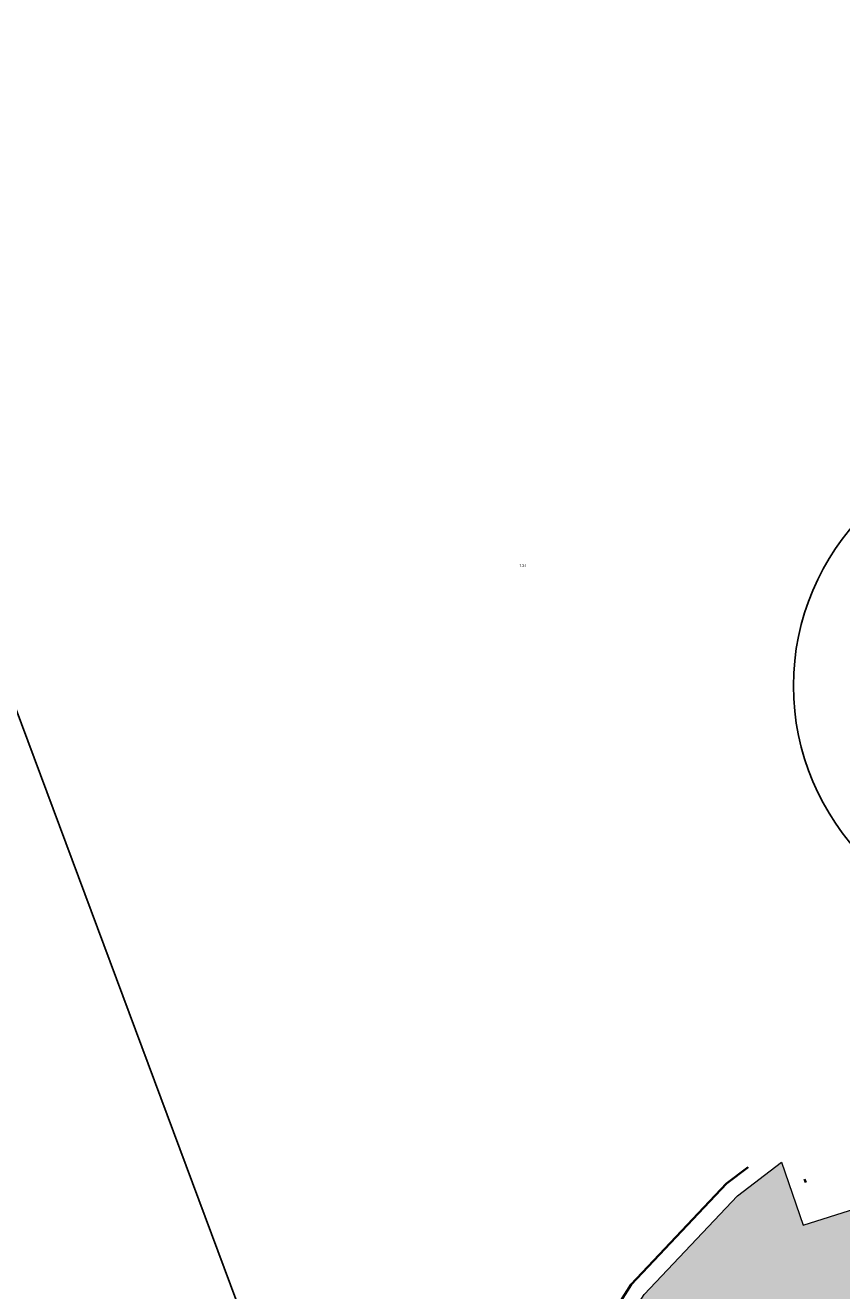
# Model space of a CAD drawing. Header units: metres. Extents: x 132493 to 134960, y 502695 to 503907.
# Tile 17 of 144: x 132655 to 132680, y 502827 to 502866. Entities that reach past the tile are written whole.
import ezdxf
from ezdxf.enums import TextEntityAlignment as Align

# ---------------------------------------------------------------- set-up
doc = ezdxf.new("R2010")
doc.units = ezdxf.units.M
doc.linetypes.add('XX-PROJECTGRENS', pattern=[18, 12, -3, 0, -3])
doc.layers.get('Defpoints').update_dxf_attribs({"color": 3})
doc.layers.add('ARC-hoev-gras zaaien', color=73, linetype='Continuous', lineweight=35, plot=False)
doc.layers.add('N-WE-KG-GRENS_WERKGRENS-G', color=5, linetype='XX-PROJECTGRENS', lineweight=35)
doc.layers.add('N-WE-VH-KANTVERHARDING-G', color=2, linetype='Continuous', lineweight=18)
doc.styles.add('NLCS-ISO-M-T18', font='NLCS-ISO.ttf', dxfattribs={"height": 1.8})

# ---------------------------------------------------------------- blocks, each defined once
blk = doc.blocks.new('SAL-HOOGTELABEL_AHN-SO')
at = {"color": 0, "linetype": 'ByBlock', "lineweight": -2, "style": 'NLCS-ISO-M-T18'}
blk.add_attdef('HOOGTE', text='', height=1.8, dxfattribs=at).set_placement((2.79, 0), align=Align.RIGHT)
at = {"color": 0, "linetype": 'ByBlock', "lineweight": -2, "style": 'NLCS-ISO-M-T18', "flags": 1}
blk.add_attdef('BRON', (0, -2), '', height=1.5, dxfattribs=at)

msp = doc.modelspace()

# ---------------------------------------------------------------- hatches: boundary and pattern name
at = {"layer": 'ARC-hoev-gras zaaien', "transparency": 33554623}
h = msp.add_hatch(color=256, dxfattribs=at)
h.dxf.hatch_style = 1
edge = h.paths.add_edge_path()
edge.add_line((132673.015, 502817.792), (132670.703, 502814.081))
edge.add_line((132670.703, 502814.081), (132670.729, 502814.04))
edge.add_arc((132396.323, 503227.924), 496.587, 303.5445, 305.07377)
edge.add_line((132681.677, 502821.51), (132680.648, 502822.927))
edge.add_line((132680.648, 502822.927), (132686.428, 502826.917))
edge.add_line((132686.428, 502826.917), (132690.2, 502829.66))
edge.add_line((132690.2, 502829.66), (132688.537, 502832.106))
edge.add_line((132688.537, 502832.106), (132679.05, 502829.093))
edge.add_line((132679.05, 502829.093), (132678.388, 502831.017))
edge.add_line((132678.388, 502831.017), (132677.046, 502829.994))
edge.add_line((132677.046, 502829.994), (132674.199, 502826.977))
edge.add_line((132674.199, 502826.977), (132671.142, 502822.181))
edge.add_line((132671.142, 502822.181), (132672.923, 502821.051))
edge.add_line((132672.923, 502821.051), (132671.423, 502818.784))
edge.add_line((132671.423, 502818.784), (132673.015, 502817.792))

# ---------------------------------------------------------------- linework, layer by layer
at = {"layer": 'Defpoints', "elevation": -7055.85, "flags": 128}
msp.add_lwpolyline([(132859.031, 502846.605), (132679.293, 502779.662), (132645.146, 502871.345), (132701.778, 502892.437), (132696.851, 502905.665), (132819.957, 502951.516)], close=True, dxfattribs=at)
at = {"layer": 'Defpoints'}
msp.add_circle((132686.255, 502845.569), 7.5, dxfattribs=at)
at = {"layer": 'N-WE-KG-GRENS_WERKGRENS-G', "flags": 128}
msp.add_lwpolyline([(132714.225, 502831.39), (132712.74, 502830.016), (132714.173, 502827.105), (132719.425, 502816.187), (132713.917, 502811.823, 0.041618), (132718.643, 502809.629, 0.097455), (132725.88, 502809.065), (132725.813, 502804.753), (132725.61, 502797.809), (132725.105, 502797.823, -0.135959), (132716.37, 502797.175), (132711.357, 502798.433), (132706.393, 502799.679), (132700.269, 502800.253, -0.009927), (132677.642, 502796.22), (132632.478, 502780.041), (132631.33, 502779.151), (132632.05, 502777.587), (132622.169, 502772.657), (132620.972, 502775.056), (132620.452, 502775.302), (132554.713, 502749.919), (132553.552, 502749.259), (132548.052, 502747.414), (132545.816, 502745.897), (132546.822, 502744.596), (132545.464, 502743.712), (132548.27, 502740.204), (132546.198, 502738.552), (132547.273, 502736.374), (132545.773, 502735.687), (132549.511, 502726.13), (132550.995, 502723.076), (132548.611, 502721.918), (132542.863, 502733.749), (132538.4, 502731.58), (132545.62, 502716.67), (132539.154, 502713.583), (132538.379, 502715.207), (132538.83, 502715.423, 0.125806), (132540.864, 502717.121), (132538.223, 502722.586), (132533.092, 502720.17), (132531.99, 502722.496), (132537.068, 502724.965), (132534.565, 502730.134), (132532.655, 502734.077), (132529.445, 502740.761, 0.38851), (132526.441, 502741.975), (132517.361, 502738.587), (132516.341, 502741.247), (132514.334, 502748.372), (132518.76, 502750.018), (132518.708, 502750.159), (132537.466, 502757.124), (132545.227, 502760.107), (132545.343, 502759.991), (132617.218, 502787.565, 0.053036), (132670.152, 502814.142), (132672.327, 502817.632), (132670.755, 502818.611), (132672.194, 502820.922), (132670.451, 502822.027), (132673.803, 502827.286), (132676.711, 502830.366), (132678.636, 502831.835), (132679.364, 502829.718), (132686.54, 502831.996), (132685.889, 502832.792), (132687.784, 502834.344), (132685.892, 502836.655, -0.033635), (132681.757, 502842.462), (132688.147, 502846.916), (132694.495, 502837.807)], format="xyb", dxfattribs=at)
at = {"layer": 'N-WE-VH-KANTVERHARDING-G', "flags": 128}
msp.add_lwpolyline([(132670.703, 502814.081), (132673.015, 502817.792), (132671.423, 502818.784), (132672.923, 502821.051), (132671.142, 502822.181), (132674.199, 502826.977), (132677.046, 502829.994), (132678.388, 502831.017), (132679.05, 502829.093), (132688.537, 502832.106)], dxfattribs=at)

# ---------------------------------------------------------------- block references
at = {"layer": 'Defpoints', "xscale": 0.05, "yscale": 0.05, "zscale": 0.05}
msp.add_blockref('SAL-HOOGTELABEL_AHN-SO', (132670.471, 502849.2, 1.236), dxfattribs=at).add_auto_attribs({'HOOGTE': '1.24'})

doc.saveas('drawing.dxf')
